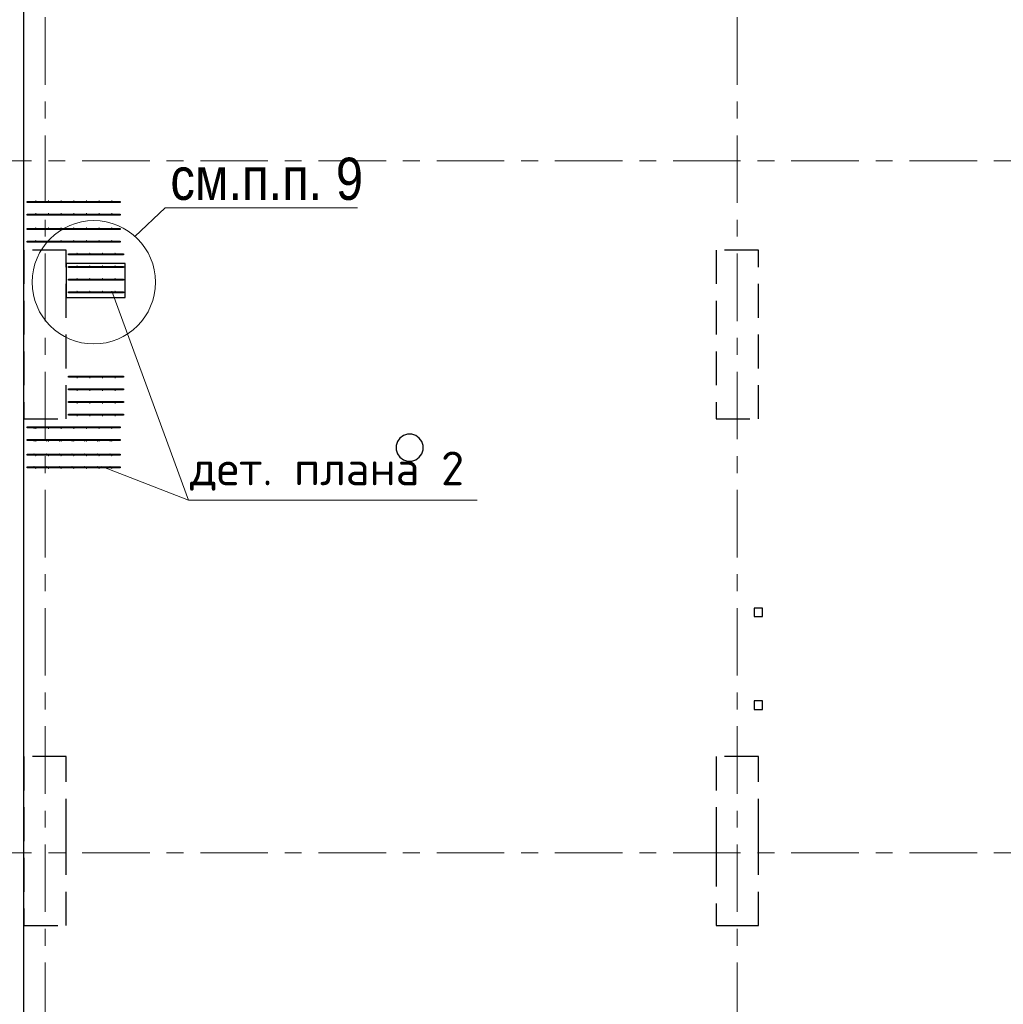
# Model space of a CAD drawing. Header units: metres. Extents: x -38 to 85, y -15 to 19.
# Tile 39 of 93: x 32.7 to 38.53, y 2.4 to 8.23. Entities that reach past the tile are written whole.
import ezdxf

# ---------------------------------------------------------------- set-up
doc = ezdxf.new("R2010")
doc.units = ezdxf.units.M
for name, pattern in [('______11', [0.5, 0.4, -0.05, 0, -0.05]), ('______2', [0.27, 0.2, -0.07]), ('______5', [1.1, 0.8, -0.1, 0.1, -0.1])]:
    doc.linetypes.add(name, pattern=pattern)
for name, color, linetype, lineweight in [('XR$2$Осевая линия (1)', 7, '______5', 13), ('XR$3$Арматурный каркас 01', 4, 'Continuous', 35), ('XR$3$ВК__отв в полу 1-2 эт', 220, 'Continuous', 25), ('XR$3$Общий слой (1)', 7, 'Continuous', 13), ('XR$3$Перекрытие (1)', 7, 'Continuous', 35), ('XR$3$Текст_ общее_1', 7, 'Continuous', 13), ('XR$3$Фундамент (1)_1', 7, 'Continuous', 35), ('XR$5$Стена (1)', 7, 'Continuous', 35)]:
    doc.layers.add(name, color=color, linetype=linetype, lineweight=lineweight)
doc.styles.add('ARIAL', font='arial.ttf')
doc.styles.add('ISOCPEUR', font='txt')

msp = doc.modelspace()

# ---------------------------------------------------------------- hatches: boundary and pattern name
at = {"layer": 'XR$3$Арматурный каркас 01', "linetype": 'Continuous', "lineweight": 50, "transparency": 33554687}
for points in [[(32.798, 7.163), (32.7978, 7.1641), (32.7971, 7.1651), (32.7961, 7.1658), (32.795, 7.166), (32.7939, 7.1658), (32.7929, 7.1651), (32.7922, 7.1641), (32.792, 7.163), (32.7922, 7.1619), (32.7929, 7.1609), (32.7939, 7.1602), (32.795, 7.16), (32.7961, 7.1602), (32.7971, 7.1609), (32.7978, 7.1619)], [(32.873, 7.163), (32.8728, 7.1641), (32.8721, 7.1651), (32.8711, 7.1658), (32.87, 7.166), (32.8689, 7.1658), (32.8679, 7.1651), (32.8672, 7.1641), (32.867, 7.163), (32.8672, 7.1619), (32.8679, 7.1609), (32.8689, 7.1602), (32.87, 7.16), (32.8711, 7.1602), (32.8721, 7.1609), (32.8728, 7.1619)], [(32.948, 7.163), (32.9478, 7.1641), (32.9471, 7.1651), (32.9461, 7.1658), (32.945, 7.166), (32.9439, 7.1658), (32.9429, 7.1651), (32.9422, 7.1641), (32.942, 7.163), (32.9422, 7.1619), (32.9429, 7.1609), (32.9439, 7.1602), (32.945, 7.16), (32.9461, 7.1602), (32.9471, 7.1609), (32.9478, 7.1619)], [(33.023, 7.163), (33.0228, 7.1641), (33.0221, 7.1651), (33.0211, 7.1658), (33.02, 7.166), (33.0189, 7.1658), (33.0179, 7.1651), (33.0172, 7.1641), (33.017, 7.163), (33.0172, 7.1619), (33.0179, 7.1609), (33.0189, 7.1602), (33.02, 7.16), (33.0211, 7.1602), (33.0221, 7.1609), (33.0228, 7.1619)], [(33.098, 7.163), (33.0978, 7.1641), (33.0971, 7.1651), (33.0961, 7.1658), (33.095, 7.166), (33.0939, 7.1658), (33.0929, 7.1651), (33.0922, 7.1641), (33.092, 7.163), (33.0922, 7.1619), (33.0929, 7.1609), (33.0939, 7.1602), (33.095, 7.16), (33.0961, 7.1602), (33.0971, 7.1609), (33.0978, 7.1619)], [(33.173, 7.163), (33.1728, 7.1641), (33.1721, 7.1651), (33.1711, 7.1658), (33.17, 7.166), (33.1689, 7.1658), (33.1679, 7.1651), (33.1672, 7.1641), (33.167, 7.163), (33.1672, 7.1619), (33.1679, 7.1609), (33.1689, 7.1602), (33.17, 7.16), (33.1711, 7.1602), (33.1721, 7.1609), (33.1728, 7.1619)], [(33.248, 7.163), (33.2478, 7.1641), (33.2471, 7.1651), (33.2461, 7.1658), (33.245, 7.166), (33.2439, 7.1658), (33.2429, 7.1651), (33.2422, 7.1641), (33.242, 7.163), (33.2422, 7.1619), (33.2429, 7.1609), (33.2439, 7.1602), (33.245, 7.16), (33.2461, 7.1602), (33.2471, 7.1609), (33.2478, 7.1619)], [(32.798, 7.088), (32.7978, 7.0891), (32.7971, 7.0901), (32.7961, 7.0908), (32.795, 7.091), (32.7939, 7.0908), (32.7929, 7.0901), (32.7922, 7.0891), (32.792, 7.088), (32.7922, 7.0869), (32.7929, 7.0859), (32.7939, 7.0852), (32.795, 7.085), (32.7961, 7.0852), (32.7971, 7.0859), (32.7978, 7.0869)], [(32.873, 7.088), (32.8728, 7.0891), (32.8721, 7.0901), (32.8711, 7.0908), (32.87, 7.091), (32.8689, 7.0908), (32.8679, 7.0901), (32.8672, 7.0891), (32.867, 7.088), (32.8672, 7.0869), (32.8679, 7.0859), (32.8689, 7.0852), (32.87, 7.085), (32.8711, 7.0852), (32.8721, 7.0859), (32.8728, 7.0869)], [(32.948, 7.088), (32.9478, 7.0891), (32.9471, 7.0901), (32.9461, 7.0908), (32.945, 7.091), (32.9439, 7.0908), (32.9429, 7.0901), (32.9422, 7.0891), (32.942, 7.088), (32.9422, 7.0869), (32.9429, 7.0859), (32.9439, 7.0852), (32.945, 7.085), (32.9461, 7.0852), (32.9471, 7.0859), (32.9478, 7.0869)], [(33.023, 7.088), (33.0228, 7.0891), (33.0221, 7.0901), (33.0211, 7.0908), (33.02, 7.091), (33.0189, 7.0908), (33.0179, 7.0901), (33.0172, 7.0891), (33.017, 7.088), (33.0172, 7.0869), (33.0179, 7.0859), (33.0189, 7.0852), (33.02, 7.085), (33.0211, 7.0852), (33.0221, 7.0859), (33.0228, 7.0869)], [(33.098, 7.088), (33.0978, 7.0891), (33.0971, 7.0901), (33.0961, 7.0908), (33.095, 7.091), (33.0939, 7.0908), (33.0929, 7.0901), (33.0922, 7.0891), (33.092, 7.088), (33.0922, 7.0869), (33.0929, 7.0859), (33.0939, 7.0852), (33.095, 7.085), (33.0961, 7.0852), (33.0971, 7.0859), (33.0978, 7.0869)], [(33.173, 7.088), (33.1728, 7.0891), (33.1721, 7.0901), (33.1711, 7.0908), (33.17, 7.091), (33.1689, 7.0908), (33.1679, 7.0901), (33.1672, 7.0891), (33.167, 7.088), (33.1672, 7.0869), (33.1679, 7.0859), (33.1689, 7.0852), (33.17, 7.085), (33.1711, 7.0852), (33.1721, 7.0859), (33.1728, 7.0869)], [(33.248, 7.088), (33.2478, 7.0891), (33.2471, 7.0901), (33.2461, 7.0908), (33.245, 7.091), (33.2439, 7.0908), (33.2429, 7.0901), (33.2422, 7.0891), (33.242, 7.088), (33.2422, 7.0869), (33.2429, 7.0859), (33.2439, 7.0852), (33.245, 7.085), (33.2461, 7.0852), (33.2471, 7.0859), (33.2478, 7.0869)], [(32.798, 7.002), (32.7978, 7.0031), (32.7971, 7.0041), (32.7961, 7.0048), (32.795, 7.005), (32.7939, 7.0048), (32.7929, 7.0041), (32.7922, 7.0031), (32.792, 7.002), (32.7922, 7.0009), (32.7929, 6.9999), (32.7939, 6.9992), (32.795, 6.999), (32.7961, 6.9992), (32.7971, 6.9999), (32.7978, 7.0009)], [(32.873, 7.002), (32.8728, 7.0031), (32.8721, 7.0041), (32.8711, 7.0048), (32.87, 7.005), (32.8689, 7.0048), (32.8679, 7.0041), (32.8672, 7.0031), (32.867, 7.002), (32.8672, 7.0009), (32.8679, 6.9999), (32.8689, 6.9992), (32.87, 6.999), (32.8711, 6.9992), (32.8721, 6.9999), (32.8728, 7.0009)], [(32.948, 7.002), (32.9478, 7.0031), (32.9471, 7.0041), (32.9461, 7.0048), (32.945, 7.005), (32.9439, 7.0048), (32.9429, 7.0041), (32.9422, 7.0031), (32.942, 7.002), (32.9422, 7.0009), (32.9429, 6.9999), (32.9439, 6.9992), (32.945, 6.999), (32.9461, 6.9992), (32.9471, 6.9999), (32.9478, 7.0009)], [(33.023, 7.002), (33.0228, 7.0031), (33.0221, 7.0041), (33.0211, 7.0048), (33.02, 7.005), (33.0189, 7.0048), (33.0179, 7.0041), (33.0172, 7.0031), (33.017, 7.002), (33.0172, 7.0009), (33.0179, 6.9999), (33.0189, 6.9992), (33.02, 6.999), (33.0211, 6.9992), (33.0221, 6.9999), (33.0228, 7.0009)], [(33.098, 7.002), (33.0978, 7.0031), (33.0971, 7.0041), (33.0961, 7.0048), (33.095, 7.005), (33.0939, 7.0048), (33.0929, 7.0041), (33.0922, 7.0031), (33.092, 7.002), (33.0922, 7.0009), (33.0929, 6.9999), (33.0939, 6.9992), (33.095, 6.999), (33.0961, 6.9992), (33.0971, 6.9999), (33.0978, 7.0009)], [(33.173, 7.002), (33.1728, 7.0031), (33.1721, 7.0041), (33.1711, 7.0048), (33.17, 7.005), (33.1689, 7.0048), (33.1679, 7.0041), (33.1672, 7.0031), (33.167, 7.002), (33.1672, 7.0009), (33.1679, 6.9999), (33.1689, 6.9992), (33.17, 6.999), (33.1711, 6.9992), (33.1721, 6.9999), (33.1728, 7.0009)], [(33.248, 7.002), (33.2478, 7.0031), (33.2471, 7.0041), (33.2461, 7.0048), (33.245, 7.005), (33.2439, 7.0048), (33.2429, 7.0041), (33.2422, 7.0031), (33.242, 7.002), (33.2422, 7.0009), (33.2429, 6.9999), (33.2439, 6.9992), (33.245, 6.999), (33.2461, 6.9992), (33.2471, 6.9999), (33.2478, 7.0009)], [(32.798, 6.927), (32.7978, 6.9281), (32.7971, 6.9291), (32.7961, 6.9298), (32.795, 6.93), (32.7939, 6.9298), (32.7929, 6.9291), (32.7922, 6.9281), (32.792, 6.927), (32.7922, 6.9259), (32.7929, 6.9249), (32.7939, 6.9242), (32.795, 6.924), (32.7961, 6.9242), (32.7971, 6.9249), (32.7978, 6.9259)], [(32.873, 6.927), (32.8728, 6.9281), (32.8721, 6.9291), (32.8711, 6.9298), (32.87, 6.93), (32.8689, 6.9298), (32.8679, 6.9291), (32.8672, 6.9281), (32.867, 6.927), (32.8672, 6.9259), (32.8679, 6.9249), (32.8689, 6.9242), (32.87, 6.924), (32.8711, 6.9242), (32.8721, 6.9249), (32.8728, 6.9259)], [(32.948, 6.927), (32.9478, 6.9281), (32.9471, 6.9291), (32.9461, 6.9298), (32.945, 6.93), (32.9439, 6.9298), (32.9429, 6.9291), (32.9422, 6.9281), (32.942, 6.927), (32.9422, 6.9259), (32.9429, 6.9249), (32.9439, 6.9242), (32.945, 6.924), (32.9461, 6.9242), (32.9471, 6.9249), (32.9478, 6.9259)], [(33.023, 6.927), (33.0228, 6.9281), (33.0221, 6.9291), (33.0211, 6.9298), (33.02, 6.93), (33.0189, 6.9298), (33.0179, 6.9291), (33.0172, 6.9281), (33.017, 6.927), (33.0172, 6.9259), (33.0179, 6.9249), (33.0189, 6.9242), (33.02, 6.924), (33.0211, 6.9242), (33.0221, 6.9249), (33.0228, 6.9259)], [(33.098, 6.927), (33.0978, 6.9281), (33.0971, 6.9291), (33.0961, 6.9298), (33.095, 6.93), (33.0939, 6.9298), (33.0929, 6.9291), (33.0922, 6.9281), (33.092, 6.927), (33.0922, 6.9259), (33.0929, 6.9249), (33.0939, 6.9242), (33.095, 6.924), (33.0961, 6.9242), (33.0971, 6.9249), (33.0978, 6.9259)], [(33.173, 6.927), (33.1728, 6.9281), (33.1721, 6.9291), (33.1711, 6.9298), (33.17, 6.93), (33.1689, 6.9298), (33.1679, 6.9291), (33.1672, 6.9281), (33.167, 6.927), (33.1672, 6.9259), (33.1679, 6.9249), (33.1689, 6.9242), (33.17, 6.924), (33.1711, 6.9242), (33.1721, 6.9249), (33.1728, 6.9259)], [(33.248, 6.927), (33.2478, 6.9281), (33.2471, 6.9291), (33.2461, 6.9298), (33.245, 6.93), (33.2439, 6.9298), (33.2429, 6.9291), (33.2422, 6.9281), (33.242, 6.927), (33.2422, 6.9259), (33.2429, 6.9249), (33.2439, 6.9242), (33.245, 6.924), (33.2461, 6.9242), (33.2471, 6.9249), (33.2478, 6.9259)], [(33.043, 6.852), (33.0428, 6.8531), (33.0421, 6.8541), (33.0411, 6.8548), (33.04, 6.855), (33.0389, 6.8548), (33.0379, 6.8541), (33.0372, 6.8531), (33.037, 6.852), (33.0372, 6.8509), (33.0379, 6.8499), (33.0389, 6.8492), (33.04, 6.849), (33.0411, 6.8492), (33.0421, 6.8499), (33.0428, 6.8509)], [(33.118, 6.852), (33.1178, 6.8531), (33.1171, 6.8541), (33.1161, 6.8548), (33.115, 6.855), (33.1139, 6.8548), (33.1129, 6.8541), (33.1122, 6.8531), (33.112, 6.852), (33.1122, 6.8509), (33.1129, 6.8499), (33.1139, 6.8492), (33.115, 6.849), (33.1161, 6.8492), (33.1171, 6.8499), (33.1178, 6.8509)], [(33.193, 6.852), (33.1928, 6.8531), (33.1921, 6.8541), (33.1911, 6.8548), (33.19, 6.855), (33.1889, 6.8548), (33.1879, 6.8541), (33.1872, 6.8531), (33.187, 6.852), (33.1872, 6.8509), (33.1879, 6.8499), (33.1889, 6.8492), (33.19, 6.849), (33.1911, 6.8492), (33.1921, 6.8499), (33.1928, 6.8509)], [(33.268, 6.852), (33.2678, 6.8531), (33.2671, 6.8541), (33.2661, 6.8548), (33.265, 6.855), (33.2639, 6.8548), (33.2629, 6.8541), (33.2622, 6.8531), (33.262, 6.852), (33.2622, 6.8509), (33.2629, 6.8499), (33.2639, 6.8492), (33.265, 6.849), (33.2661, 6.8492), (33.2671, 6.8499), (33.2678, 6.8509)], [(33.043, 6.777), (33.0428, 6.7781), (33.0421, 6.7791), (33.0411, 6.7798), (33.04, 6.78), (33.0389, 6.7798), (33.0379, 6.7791), (33.0372, 6.7781), (33.037, 6.777), (33.0372, 6.7759), (33.0379, 6.7749), (33.0389, 6.7742), (33.04, 6.774), (33.0411, 6.7742), (33.0421, 6.7749), (33.0428, 6.7759)], [(33.118, 6.777), (33.1178, 6.7781), (33.1171, 6.7791), (33.1161, 6.7798), (33.115, 6.78), (33.1139, 6.7798), (33.1129, 6.7791), (33.1122, 6.7781), (33.112, 6.777), (33.1122, 6.7759), (33.1129, 6.7749), (33.1139, 6.7742), (33.115, 6.774), (33.1161, 6.7742), (33.1171, 6.7749), (33.1178, 6.7759)], [(33.193, 6.777), (33.1928, 6.7781), (33.1921, 6.7791), (33.1911, 6.7798), (33.19, 6.78), (33.1889, 6.7798), (33.1879, 6.7791), (33.1872, 6.7781), (33.187, 6.777), (33.1872, 6.7759), (33.1879, 6.7749), (33.1889, 6.7742), (33.19, 6.774), (33.1911, 6.7742), (33.1921, 6.7749), (33.1928, 6.7759)], [(33.268, 6.777), (33.2678, 6.7781), (33.2671, 6.7791), (33.2661, 6.7798), (33.265, 6.78), (33.2639, 6.7798), (33.2629, 6.7791), (33.2622, 6.7781), (33.262, 6.777), (33.2622, 6.7759), (33.2629, 6.7749), (33.2639, 6.7742), (33.265, 6.774), (33.2661, 6.7742), (33.2671, 6.7749), (33.2678, 6.7759)], [(33.043, 6.702), (33.0428, 6.7031), (33.0421, 6.7041), (33.0411, 6.7048), (33.04, 6.705), (33.0389, 6.7048), (33.0379, 6.7041), (33.0372, 6.7031), (33.037, 6.702), (33.0372, 6.7009), (33.0379, 6.6999), (33.0389, 6.6992), (33.04, 6.699), (33.0411, 6.6992), (33.0421, 6.6999), (33.0428, 6.7009)], [(33.118, 6.702), (33.1178, 6.7031), (33.1171, 6.7041), (33.1161, 6.7048), (33.115, 6.705), (33.1139, 6.7048), (33.1129, 6.7041), (33.1122, 6.7031), (33.112, 6.702), (33.1122, 6.7009), (33.1129, 6.6999), (33.1139, 6.6992), (33.115, 6.699), (33.1161, 6.6992), (33.1171, 6.6999), (33.1178, 6.7009)], [(33.193, 6.702), (33.1928, 6.7031), (33.1921, 6.7041), (33.1911, 6.7048), (33.19, 6.705), (33.1889, 6.7048), (33.1879, 6.7041), (33.1872, 6.7031), (33.187, 6.702), (33.1872, 6.7009), (33.1879, 6.6999), (33.1889, 6.6992), (33.19, 6.699), (33.1911, 6.6992), (33.1921, 6.6999), (33.1928, 6.7009)], [(33.268, 6.702), (33.2678, 6.7031), (33.2671, 6.7041), (33.2661, 6.7048), (33.265, 6.705), (33.2639, 6.7048), (33.2629, 6.7041), (33.2622, 6.7031), (33.262, 6.702), (33.2622, 6.7009), (33.2629, 6.6999), (33.2639, 6.6992), (33.265, 6.699), (33.2661, 6.6992), (33.2671, 6.6999), (33.2678, 6.7009)], [(33.043, 6.627), (33.0428, 6.6281), (33.0421, 6.6291), (33.0411, 6.6298), (33.04, 6.63), (33.0389, 6.6298), (33.0379, 6.6291), (33.0372, 6.6281), (33.037, 6.627), (33.0372, 6.6259), (33.0379, 6.6249), (33.0389, 6.6242), (33.04, 6.624), (33.0411, 6.6242), (33.0421, 6.6249), (33.0428, 6.6259)], [(33.118, 6.627), (33.1178, 6.6281), (33.1171, 6.6291), (33.1161, 6.6298), (33.115, 6.63), (33.1139, 6.6298), (33.1129, 6.6291), (33.1122, 6.6281), (33.112, 6.627), (33.1122, 6.6259), (33.1129, 6.6249), (33.1139, 6.6242), (33.115, 6.624), (33.1161, 6.6242), (33.1171, 6.6249), (33.1178, 6.6259)], [(33.193, 6.627), (33.1928, 6.6281), (33.1921, 6.6291), (33.1911, 6.6298), (33.19, 6.63), (33.1889, 6.6298), (33.1879, 6.6291), (33.1872, 6.6281), (33.187, 6.627), (33.1872, 6.6259), (33.1879, 6.6249), (33.1889, 6.6242), (33.19, 6.624), (33.1911, 6.6242), (33.1921, 6.6249), (33.1928, 6.6259)], [(33.268, 6.627), (33.2678, 6.6281), (33.2671, 6.6291), (33.2661, 6.6298), (33.265, 6.63), (33.2639, 6.6298), (33.2629, 6.6291), (33.2622, 6.6281), (33.262, 6.627), (33.2622, 6.6259), (33.2629, 6.6249), (33.2639, 6.6242), (33.265, 6.624), (33.2661, 6.6242), (33.2671, 6.6249), (33.2678, 6.6259)], [(33.043, 6.113), (33.0428, 6.1141), (33.0421, 6.1151), (33.0411, 6.1158), (33.04, 6.116), (33.0389, 6.1158), (33.0379, 6.1151), (33.0372, 6.1141), (33.037, 6.113), (33.0372, 6.1119), (33.0379, 6.1109), (33.0389, 6.1102), (33.04, 6.11), (33.0411, 6.1102), (33.0421, 6.1109), (33.0428, 6.1119)], [(33.118, 6.113), (33.1178, 6.1141), (33.1171, 6.1151), (33.1161, 6.1158), (33.115, 6.116), (33.1139, 6.1158), (33.1129, 6.1151), (33.1122, 6.1141), (33.112, 6.113), (33.1122, 6.1119), (33.1129, 6.1109), (33.1139, 6.1102), (33.115, 6.11), (33.1161, 6.1102), (33.1171, 6.1109), (33.1178, 6.1119)], [(33.193, 6.113), (33.1928, 6.1141), (33.1921, 6.1151), (33.1911, 6.1158), (33.19, 6.116), (33.1889, 6.1158), (33.1879, 6.1151), (33.1872, 6.1141), (33.187, 6.113), (33.1872, 6.1119), (33.1879, 6.1109), (33.1889, 6.1102), (33.19, 6.11), (33.1911, 6.1102), (33.1921, 6.1109), (33.1928, 6.1119)], [(33.268, 6.113), (33.2678, 6.1141), (33.2671, 6.1151), (33.2661, 6.1158), (33.265, 6.116), (33.2639, 6.1158), (33.2629, 6.1151), (33.2622, 6.1141), (33.262, 6.113), (33.2622, 6.1119), (33.2629, 6.1109), (33.2639, 6.1102), (33.265, 6.11), (33.2661, 6.1102), (33.2671, 6.1109), (33.2678, 6.1119)], [(33.043, 6.038), (33.0428, 6.0391), (33.0421, 6.0401), (33.0411, 6.0408), (33.04, 6.041), (33.0389, 6.0408), (33.0379, 6.0401), (33.0372, 6.0391), (33.037, 6.038), (33.0372, 6.0369), (33.0379, 6.0359), (33.0389, 6.0352), (33.04, 6.035), (33.0411, 6.0352), (33.0421, 6.0359), (33.0428, 6.0369)], [(33.118, 6.038), (33.1178, 6.0391), (33.1171, 6.0401), (33.1161, 6.0408), (33.115, 6.041), (33.1139, 6.0408), (33.1129, 6.0401), (33.1122, 6.0391), (33.112, 6.038), (33.1122, 6.0369), (33.1129, 6.0359), (33.1139, 6.0352), (33.115, 6.035), (33.1161, 6.0352), (33.1171, 6.0359), (33.1178, 6.0369)], [(33.193, 6.038), (33.1928, 6.0391), (33.1921, 6.0401), (33.1911, 6.0408), (33.19, 6.041), (33.1889, 6.0408), (33.1879, 6.0401), (33.1872, 6.0391), (33.187, 6.038), (33.1872, 6.0369), (33.1879, 6.0359), (33.1889, 6.0352), (33.19, 6.035), (33.1911, 6.0352), (33.1921, 6.0359), (33.1928, 6.0369)], [(33.268, 6.038), (33.2678, 6.0391), (33.2671, 6.0401), (33.2661, 6.0408), (33.265, 6.041), (33.2639, 6.0408), (33.2629, 6.0401), (33.2622, 6.0391), (33.262, 6.038), (33.2622, 6.0369), (33.2629, 6.0359), (33.2639, 6.0352), (33.265, 6.035), (33.2661, 6.0352), (33.2671, 6.0359), (33.2678, 6.0369)], [(33.043, 5.963), (33.0428, 5.9641), (33.0421, 5.9651), (33.0411, 5.9658), (33.04, 5.966), (33.0389, 5.9658), (33.0379, 5.9651), (33.0372, 5.9641), (33.037, 5.963), (33.0372, 5.9619), (33.0379, 5.9609), (33.0389, 5.9602), (33.04, 5.96), (33.0411, 5.9602), (33.0421, 5.9609), (33.0428, 5.9619)], [(33.118, 5.963), (33.1178, 5.9641), (33.1171, 5.9651), (33.1161, 5.9658), (33.115, 5.966), (33.1139, 5.9658), (33.1129, 5.9651), (33.1122, 5.9641), (33.112, 5.963), (33.1122, 5.9619), (33.1129, 5.9609), (33.1139, 5.9602), (33.115, 5.96), (33.1161, 5.9602), (33.1171, 5.9609), (33.1178, 5.9619)], [(33.193, 5.963), (33.1928, 5.9641), (33.1921, 5.9651), (33.1911, 5.9658), (33.19, 5.966), (33.1889, 5.9658), (33.1879, 5.9651), (33.1872, 5.9641), (33.187, 5.963), (33.1872, 5.9619), (33.1879, 5.9609), (33.1889, 5.9602), (33.19, 5.96), (33.1911, 5.9602), (33.1921, 5.9609), (33.1928, 5.9619)], [(33.268, 5.963), (33.2678, 5.9641), (33.2671, 5.9651), (33.2661, 5.9658), (33.265, 5.966), (33.2639, 5.9658), (33.2629, 5.9651), (33.2622, 5.9641), (33.262, 5.963), (33.2622, 5.9619), (33.2629, 5.9609), (33.2639, 5.9602), (33.265, 5.96), (33.2661, 5.9602), (33.2671, 5.9609), (33.2678, 5.9619)], [(33.043, 5.888), (33.0428, 5.8891), (33.0421, 5.8901), (33.0411, 5.8908), (33.04, 5.891), (33.0389, 5.8908), (33.0379, 5.8901), (33.0372, 5.8891), (33.037, 5.888), (33.0372, 5.8869), (33.0379, 5.8859), (33.0389, 5.8852), (33.04, 5.885), (33.0411, 5.8852), (33.0421, 5.8859), (33.0428, 5.8869)], [(33.118, 5.888), (33.1178, 5.8891), (33.1171, 5.8901), (33.1161, 5.8908), (33.115, 5.891), (33.1139, 5.8908), (33.1129, 5.8901), (33.1122, 5.8891), (33.112, 5.888), (33.1122, 5.8869), (33.1129, 5.8859), (33.1139, 5.8852), (33.115, 5.885), (33.1161, 5.8852), (33.1171, 5.8859), (33.1178, 5.8869)], [(33.193, 5.888), (33.1928, 5.8891), (33.1921, 5.8901), (33.1911, 5.8908), (33.19, 5.891), (33.1889, 5.8908), (33.1879, 5.8901), (33.1872, 5.8891), (33.187, 5.888), (33.1872, 5.8869), (33.1879, 5.8859), (33.1889, 5.8852), (33.19, 5.885), (33.1911, 5.8852), (33.1921, 5.8859), (33.1928, 5.8869)], [(33.268, 5.888), (33.2678, 5.8891), (33.2671, 5.8901), (33.2661, 5.8908), (33.265, 5.891), (33.2639, 5.8908), (33.2629, 5.8901), (33.2622, 5.8891), (33.262, 5.888), (33.2622, 5.8869), (33.2629, 5.8859), (33.2639, 5.8852), (33.265, 5.885), (33.2661, 5.8852), (33.2671, 5.8859), (33.2678, 5.8869)], [(32.788, 5.813), (32.7878, 5.8141), (32.7871, 5.8151), (32.7861, 5.8158), (32.785, 5.816), (32.7839, 5.8158), (32.7829, 5.8151), (32.7822, 5.8141), (32.782, 5.813), (32.7822, 5.8119), (32.7829, 5.8109), (32.7839, 5.8102), (32.785, 5.81), (32.7861, 5.8102), (32.7871, 5.8109), (32.7878, 5.8119)], [(32.798, 5.813), (32.7978, 5.8141), (32.7971, 5.8151), (32.7961, 5.8158), (32.795, 5.816), (32.7939, 5.8158), (32.7929, 5.8151), (32.7922, 5.8141), (32.792, 5.813), (32.7922, 5.8119), (32.7929, 5.8109), (32.7939, 5.8102), (32.795, 5.81), (32.7961, 5.8102), (32.7971, 5.8109), (32.7978, 5.8119)], [(32.873, 5.813), (32.8728, 5.8141), (32.8721, 5.8151), (32.8711, 5.8158), (32.87, 5.816), (32.8689, 5.8158), (32.8679, 5.8151), (32.8672, 5.8141), (32.867, 5.813), (32.8672, 5.8119), (32.8679, 5.8109), (32.8689, 5.8102), (32.87, 5.81), (32.8711, 5.8102), (32.8721, 5.8109), (32.8728, 5.8119)], [(32.948, 5.813), (32.9478, 5.8141), (32.9471, 5.8151), (32.9461, 5.8158), (32.945, 5.816), (32.9439, 5.8158), (32.9429, 5.8151), (32.9422, 5.8141), (32.942, 5.813), (32.9422, 5.8119), (32.9429, 5.8109), (32.9439, 5.8102), (32.945, 5.81), (32.9461, 5.8102), (32.9471, 5.8109), (32.9478, 5.8119)], [(33.023, 5.813), (33.0228, 5.8141), (33.0221, 5.8151), (33.0211, 5.8158), (33.02, 5.816), (33.0189, 5.8158), (33.0179, 5.8151), (33.0172, 5.8141), (33.017, 5.813), (33.0172, 5.8119), (33.0179, 5.8109), (33.0189, 5.8102), (33.02, 5.81), (33.0211, 5.8102), (33.0221, 5.8109), (33.0228, 5.8119)], [(33.098, 5.813), (33.0978, 5.8141), (33.0971, 5.8151), (33.0961, 5.8158), (33.095, 5.816), (33.0939, 5.8158), (33.0929, 5.8151), (33.0922, 5.8141), (33.092, 5.813), (33.0922, 5.8119), (33.0929, 5.8109), (33.0939, 5.8102), (33.095, 5.81), (33.0961, 5.8102), (33.0971, 5.8109), (33.0978, 5.8119)], [(33.173, 5.813), (33.1728, 5.8141), (33.1721, 5.8151), (33.1711, 5.8158), (33.17, 5.816), (33.1689, 5.8158), (33.1679, 5.8151), (33.1672, 5.8141), (33.167, 5.813), (33.1672, 5.8119), (33.1679, 5.8109), (33.1689, 5.8102), (33.17, 5.81), (33.1711, 5.8102), (33.1721, 5.8109), (33.1728, 5.8119)], [(33.248, 5.813), (33.2478, 5.8141), (33.2471, 5.8151), (33.2461, 5.8158), (33.245, 5.816), (33.2439, 5.8158), (33.2429, 5.8151), (33.2422, 5.8141), (33.242, 5.813), (33.2422, 5.8119), (33.2429, 5.8109), (33.2439, 5.8102), (33.245, 5.81), (33.2461, 5.8102), (33.2471, 5.8109), (33.2478, 5.8119)], [(32.788, 5.738), (32.7878, 5.7391), (32.7871, 5.7401), (32.7861, 5.7408), (32.785, 5.741), (32.7839, 5.7408), (32.7829, 5.7401), (32.7822, 5.7391), (32.782, 5.738), (32.7822, 5.7369), (32.7829, 5.7359), (32.7839, 5.7352), (32.785, 5.735), (32.7861, 5.7352), (32.7871, 5.7359), (32.7878, 5.7369)], [(32.798, 5.738), (32.7978, 5.7391), (32.7971, 5.7401), (32.7961, 5.7408), (32.795, 5.741), (32.7939, 5.7408), (32.7929, 5.7401), (32.7922, 5.7391), (32.792, 5.738), (32.7922, 5.7369), (32.7929, 5.7359), (32.7939, 5.7352), (32.795, 5.735), (32.7961, 5.7352), (32.7971, 5.7359), (32.7978, 5.7369)], [(32.863, 5.738), (32.8628, 5.7391), (32.8621, 5.7401), (32.8611, 5.7408), (32.86, 5.741), (32.8589, 5.7408), (32.8579, 5.7401), (32.8572, 5.7391), (32.857, 5.738), (32.8572, 5.7369), (32.8579, 5.7359), (32.8589, 5.7352), (32.86, 5.735), (32.8611, 5.7352), (32.8621, 5.7359), (32.8628, 5.7369)], [(32.873, 5.738), (32.8728, 5.7391), (32.8721, 5.7401), (32.8711, 5.7408), (32.87, 5.741), (32.8689, 5.7408), (32.8679, 5.7401), (32.8672, 5.7391), (32.867, 5.738), (32.8672, 5.7369), (32.8679, 5.7359), (32.8689, 5.7352), (32.87, 5.735), (32.8711, 5.7352), (32.8721, 5.7359), (32.8728, 5.7369)], [(32.938, 5.738), (32.9378, 5.7391), (32.9371, 5.7401), (32.9361, 5.7408), (32.935, 5.741), (32.9339, 5.7408), (32.9329, 5.7401), (32.9322, 5.7391), (32.932, 5.738), (32.9322, 5.7369), (32.9329, 5.7359), (32.9339, 5.7352), (32.935, 5.735), (32.9361, 5.7352), (32.9371, 5.7359), (32.9378, 5.7369)], [(32.948, 5.738), (32.9478, 5.7391), (32.9471, 5.7401), (32.9461, 5.7408), (32.945, 5.741), (32.9439, 5.7408), (32.9429, 5.7401), (32.9422, 5.7391), (32.942, 5.738), (32.9422, 5.7369), (32.9429, 5.7359), (32.9439, 5.7352), (32.945, 5.735), (32.9461, 5.7352), (32.9471, 5.7359), (32.9478, 5.7369)], [(33.013, 5.738), (33.0128, 5.7391), (33.0121, 5.7401), (33.0111, 5.7408), (33.01, 5.741), (33.0089, 5.7408), (33.0079, 5.7401), (33.0072, 5.7391), (33.007, 5.738), (33.0072, 5.7369), (33.0079, 5.7359), (33.0089, 5.7352), (33.01, 5.735), (33.0111, 5.7352), (33.0121, 5.7359), (33.0128, 5.7369)], [(33.023, 5.738), (33.0228, 5.7391), (33.0221, 5.7401), (33.0211, 5.7408), (33.02, 5.741), (33.0189, 5.7408), (33.0179, 5.7401), (33.0172, 5.7391), (33.017, 5.738), (33.0172, 5.7369), (33.0179, 5.7359), (33.0189, 5.7352), (33.02, 5.735), (33.0211, 5.7352), (33.0221, 5.7359), (33.0228, 5.7369)], [(33.088, 5.738), (33.0878, 5.7391), (33.0871, 5.7401), (33.0861, 5.7408), (33.085, 5.741), (33.0839, 5.7408), (33.0829, 5.7401), (33.0822, 5.7391), (33.082, 5.738), (33.0822, 5.7369), (33.0829, 5.7359), (33.0839, 5.7352), (33.085, 5.735), (33.0861, 5.7352), (33.0871, 5.7359), (33.0878, 5.7369)], [(33.098, 5.738), (33.0978, 5.7391), (33.0971, 5.7401), (33.0961, 5.7408), (33.095, 5.741), (33.0939, 5.7408), (33.0929, 5.7401), (33.0922, 5.7391), (33.092, 5.738), (33.0922, 5.7369), (33.0929, 5.7359), (33.0939, 5.7352), (33.095, 5.735), (33.0961, 5.7352), (33.0971, 5.7359), (33.0978, 5.7369)], [(33.163, 5.738), (33.1628, 5.7391), (33.1621, 5.7401), (33.1611, 5.7408), (33.16, 5.741), (33.1589, 5.7408), (33.1579, 5.7401), (33.1572, 5.7391), (33.157, 5.738), (33.1572, 5.7369), (33.1579, 5.7359), (33.1589, 5.7352), (33.16, 5.735), (33.1611, 5.7352), (33.1621, 5.7359), (33.1628, 5.7369)], [(33.173, 5.738), (33.1728, 5.7391), (33.1721, 5.7401), (33.1711, 5.7408), (33.17, 5.741), (33.1689, 5.7408), (33.1679, 5.7401), (33.1672, 5.7391), (33.167, 5.738), (33.1672, 5.7369), (33.1679, 5.7359), (33.1689, 5.7352), (33.17, 5.735), (33.1711, 5.7352), (33.1721, 5.7359), (33.1728, 5.7369)], [(33.238, 5.738), (33.2378, 5.7391), (33.2371, 5.7401), (33.2361, 5.7408), (33.235, 5.741), (33.2339, 5.7408), (33.2329, 5.7401), (33.2322, 5.7391), (33.232, 5.738), (33.2322, 5.7369), (33.2329, 5.7359), (33.2339, 5.7352), (33.235, 5.735), (33.2361, 5.7352), (33.2371, 5.7359), (33.2378, 5.7369)], [(33.248, 5.738), (33.2478, 5.7391), (33.2471, 5.7401), (33.2461, 5.7408), (33.245, 5.741), (33.2439, 5.7408), (33.2429, 5.7401), (33.2422, 5.7391), (33.242, 5.738), (33.2422, 5.7369), (33.2429, 5.7359), (33.2439, 5.7352), (33.245, 5.735), (33.2461, 5.7352), (33.2471, 5.7359), (33.2478, 5.7369)], [(32.788, 5.663), (32.7878, 5.6641), (32.7871, 5.6651), (32.7861, 5.6658), (32.785, 5.666), (32.7839, 5.6658), (32.7829, 5.6651), (32.7822, 5.6641), (32.782, 5.663), (32.7822, 5.6619), (32.7829, 5.6609), (32.7839, 5.6602), (32.785, 5.66), (32.7861, 5.6602), (32.7871, 5.6609), (32.7878, 5.6619)], [(32.863, 5.663), (32.8628, 5.6641), (32.8621, 5.6651), (32.8611, 5.6658), (32.86, 5.666), (32.8589, 5.6658), (32.8579, 5.6651), (32.8572, 5.6641), (32.857, 5.663), (32.8572, 5.6619), (32.8579, 5.6609), (32.8589, 5.6602), (32.86, 5.66), (32.8611, 5.6602), (32.8621, 5.6609), (32.8628, 5.6619)], [(32.938, 5.663), (32.9378, 5.6641), (32.9371, 5.6651), (32.9361, 5.6658), (32.935, 5.666), (32.9339, 5.6658), (32.9329, 5.6651), (32.9322, 5.6641), (32.932, 5.663), (32.9322, 5.6619), (32.9329, 5.6609), (32.9339, 5.6602), (32.935, 5.66), (32.9361, 5.6602), (32.9371, 5.6609), (32.9378, 5.6619)], [(33.013, 5.663), (33.0128, 5.6641), (33.0121, 5.6651), (33.0111, 5.6658), (33.01, 5.666), (33.0089, 5.6658), (33.0079, 5.6651), (33.0072, 5.6641), (33.007, 5.663), (33.0072, 5.6619), (33.0079, 5.6609), (33.0089, 5.6602), (33.01, 5.66), (33.0111, 5.6602), (33.0121, 5.6609), (33.0128, 5.6619)], [(33.088, 5.663), (33.0878, 5.6641), (33.0871, 5.6651), (33.0861, 5.6658), (33.085, 5.666), (33.0839, 5.6658), (33.0829, 5.6651), (33.0822, 5.6641), (33.082, 5.663), (33.0822, 5.6619), (33.0829, 5.6609), (33.0839, 5.6602), (33.085, 5.66), (33.0861, 5.6602), (33.0871, 5.6609), (33.0878, 5.6619)], [(33.163, 5.663), (33.1628, 5.6641), (33.1621, 5.6651), (33.1611, 5.6658), (33.16, 5.666), (33.1589, 5.6658), (33.1579, 5.6651), (33.1572, 5.6641), (33.157, 5.663), (33.1572, 5.6619), (33.1579, 5.6609), (33.1589, 5.6602), (33.16, 5.66), (33.1611, 5.6602), (33.1621, 5.6609), (33.1628, 5.6619)], [(33.238, 5.663), (33.2378, 5.6641), (33.2371, 5.6651), (33.2361, 5.6658), (33.235, 5.666), (33.2339, 5.6658), (33.2329, 5.6651), (33.2322, 5.6641), (33.232, 5.663), (33.2322, 5.6619), (33.2329, 5.6609), (33.2339, 5.6602), (33.235, 5.66), (33.2361, 5.6602), (33.2371, 5.6609), (33.2378, 5.6619)], [(32.798, 5.652), (32.7978, 5.6531), (32.7971, 5.6541), (32.7961, 5.6548), (32.795, 5.655), (32.7939, 5.6548), (32.7929, 5.6541), (32.7922, 5.6531), (32.792, 5.652), (32.7922, 5.6509), (32.7929, 5.6499), (32.7939, 5.6492), (32.795, 5.649), (32.7961, 5.6492), (32.7971, 5.6499), (32.7978, 5.6509)], [(32.873, 5.652), (32.8728, 5.6531), (32.8721, 5.6541), (32.8711, 5.6548), (32.87, 5.655), (32.8689, 5.6548), (32.8679, 5.6541), (32.8672, 5.6531), (32.867, 5.652), (32.8672, 5.6509), (32.8679, 5.6499), (32.8689, 5.6492), (32.87, 5.649), (32.8711, 5.6492), (32.8721, 5.6499), (32.8728, 5.6509)], [(32.948, 5.652), (32.9478, 5.6531), (32.9471, 5.6541), (32.9461, 5.6548), (32.945, 5.655), (32.9439, 5.6548), (32.9429, 5.6541), (32.9422, 5.6531), (32.942, 5.652), (32.9422, 5.6509), (32.9429, 5.6499), (32.9439, 5.6492), (32.945, 5.649), (32.9461, 5.6492), (32.9471, 5.6499), (32.9478, 5.6509)], [(33.023, 5.652), (33.0228, 5.6531), (33.0221, 5.6541), (33.0211, 5.6548), (33.02, 5.655), (33.0189, 5.6548), (33.0179, 5.6541), (33.0172, 5.6531), (33.017, 5.652), (33.0172, 5.6509), (33.0179, 5.6499), (33.0189, 5.6492), (33.02, 5.649), (33.0211, 5.6492), (33.0221, 5.6499), (33.0228, 5.6509)], [(33.098, 5.652), (33.0978, 5.6531), (33.0971, 5.6541), (33.0961, 5.6548), (33.095, 5.655), (33.0939, 5.6548), (33.0929, 5.6541), (33.0922, 5.6531), (33.092, 5.652), (33.0922, 5.6509), (33.0929, 5.6499), (33.0939, 5.6492), (33.095, 5.649), (33.0961, 5.6492), (33.0971, 5.6499), (33.0978, 5.6509)], [(33.173, 5.652), (33.1728, 5.6531), (33.1721, 5.6541), (33.1711, 5.6548), (33.17, 5.655), (33.1689, 5.6548), (33.1679, 5.6541), (33.1672, 5.6531), (33.167, 5.652), (33.1672, 5.6509), (33.1679, 5.6499), (33.1689, 5.6492), (33.17, 5.649), (33.1711, 5.6492), (33.1721, 5.6499), (33.1728, 5.6509)], [(33.248, 5.652), (33.2478, 5.6531), (33.2471, 5.6541), (33.2461, 5.6548), (33.245, 5.655), (33.2439, 5.6548), (33.2429, 5.6541), (33.2422, 5.6531), (33.242, 5.652), (33.2422, 5.6509), (33.2429, 5.6499), (33.2439, 5.6492), (33.245, 5.649), (33.2461, 5.6492), (33.2471, 5.6499), (33.2478, 5.6509)], [(32.788, 5.588), (32.7878, 5.5891), (32.7871, 5.5901), (32.7861, 5.5908), (32.785, 5.591), (32.7839, 5.5908), (32.7829, 5.5901), (32.7822, 5.5891), (32.782, 5.588), (32.7822, 5.5869), (32.7829, 5.5859), (32.7839, 5.5852), (32.785, 5.585), (32.7861, 5.5852), (32.7871, 5.5859), (32.7878, 5.5869)], [(32.798, 5.577), (32.7978, 5.5781), (32.7971, 5.5791), (32.7961, 5.5798), (32.795, 5.58), (32.7939, 5.5798), (32.7929, 5.5791), (32.7922, 5.5781), (32.792, 5.577), (32.7922, 5.5759), (32.7929, 5.5749), (32.7939, 5.5742), (32.795, 5.574), (32.7961, 5.5742), (32.7971, 5.5749), (32.7978, 5.5759)], [(32.863, 5.588), (32.8628, 5.5891), (32.8621, 5.5901), (32.8611, 5.5908), (32.86, 5.591), (32.8589, 5.5908), (32.8579, 5.5901), (32.8572, 5.5891), (32.857, 5.588), (32.8572, 5.5869), (32.8579, 5.5859), (32.8589, 5.5852), (32.86, 5.585), (32.8611, 5.5852), (32.8621, 5.5859), (32.8628, 5.5869)], [(32.873, 5.577), (32.8728, 5.5781), (32.8721, 5.5791), (32.8711, 5.5798), (32.87, 5.58), (32.8689, 5.5798), (32.8679, 5.5791), (32.8672, 5.5781), (32.867, 5.577), (32.8672, 5.5759), (32.8679, 5.5749), (32.8689, 5.5742), (32.87, 5.574), (32.8711, 5.5742), (32.8721, 5.5749), (32.8728, 5.5759)], [(32.938, 5.588), (32.9378, 5.5891), (32.9371, 5.5901), (32.9361, 5.5908), (32.935, 5.591), (32.9339, 5.5908), (32.9329, 5.5901), (32.9322, 5.5891), (32.932, 5.588), (32.9322, 5.5869), (32.9329, 5.5859), (32.9339, 5.5852), (32.935, 5.585), (32.9361, 5.5852), (32.9371, 5.5859), (32.9378, 5.5869)], [(32.948, 5.577), (32.9478, 5.5781), (32.9471, 5.5791), (32.9461, 5.5798), (32.945, 5.58), (32.9439, 5.5798), (32.9429, 5.5791), (32.9422, 5.5781), (32.942, 5.577), (32.9422, 5.5759), (32.9429, 5.5749), (32.9439, 5.5742), (32.945, 5.574), (32.9461, 5.5742), (32.9471, 5.5749), (32.9478, 5.5759)], [(33.013, 5.588), (33.0128, 5.5891), (33.0121, 5.5901), (33.0111, 5.5908), (33.01, 5.591), (33.0089, 5.5908), (33.0079, 5.5901), (33.0072, 5.5891), (33.007, 5.588), (33.0072, 5.5869), (33.0079, 5.5859), (33.0089, 5.5852), (33.01, 5.585), (33.0111, 5.5852), (33.0121, 5.5859), (33.0128, 5.5869)], [(33.023, 5.577), (33.0228, 5.5781), (33.0221, 5.5791), (33.0211, 5.5798), (33.02, 5.58), (33.0189, 5.5798), (33.0179, 5.5791), (33.0172, 5.5781), (33.017, 5.577), (33.0172, 5.5759), (33.0179, 5.5749), (33.0189, 5.5742), (33.02, 5.574), (33.0211, 5.5742), (33.0221, 5.5749), (33.0228, 5.5759)], [(33.088, 5.588), (33.0878, 5.5891), (33.0871, 5.5901), (33.0861, 5.5908), (33.085, 5.591), (33.0839, 5.5908), (33.0829, 5.5901), (33.0822, 5.5891), (33.082, 5.588), (33.0822, 5.5869), (33.0829, 5.5859), (33.0839, 5.5852), (33.085, 5.585), (33.0861, 5.5852), (33.0871, 5.5859), (33.0878, 5.5869)], [(33.098, 5.577), (33.0978, 5.5781), (33.0971, 5.5791), (33.0961, 5.5798), (33.095, 5.58), (33.0939, 5.5798), (33.0929, 5.5791), (33.0922, 5.5781), (33.092, 5.577), (33.0922, 5.5759), (33.0929, 5.5749), (33.0939, 5.5742), (33.095, 5.574), (33.0961, 5.5742), (33.0971, 5.5749), (33.0978, 5.5759)], [(33.163, 5.588), (33.1628, 5.5891), (33.1621, 5.5901), (33.1611, 5.5908), (33.16, 5.591), (33.1589, 5.5908), (33.1579, 5.5901), (33.1572, 5.5891), (33.157, 5.588), (33.1572, 5.5869), (33.1579, 5.5859), (33.1589, 5.5852), (33.16, 5.585), (33.1611, 5.5852), (33.1621, 5.5859), (33.1628, 5.5869)], [(33.173, 5.577), (33.1728, 5.5781), (33.1721, 5.5791), (33.1711, 5.5798), (33.17, 5.58), (33.1689, 5.5798), (33.1679, 5.5791), (33.1672, 5.5781), (33.167, 5.577), (33.1672, 5.5759), (33.1679, 5.5749), (33.1689, 5.5742), (33.17, 5.574), (33.1711, 5.5742), (33.1721, 5.5749), (33.1728, 5.5759)], [(33.238, 5.588), (33.2378, 5.5891), (33.2371, 5.5901), (33.2361, 5.5908), (33.235, 5.591), (33.2339, 5.5908), (33.2329, 5.5901), (33.2322, 5.5891), (33.232, 5.588), (33.2322, 5.5869), (33.2329, 5.5859), (33.2339, 5.5852), (33.235, 5.585), (33.2361, 5.5852), (33.2371, 5.5859), (33.2378, 5.5869)], [(33.248, 5.577), (33.2478, 5.5781), (33.2471, 5.5791), (33.2461, 5.5798), (33.245, 5.58), (33.2439, 5.5798), (33.2429, 5.5791), (33.2422, 5.5781), (33.242, 5.577), (33.2422, 5.5759), (33.2429, 5.5749), (33.2439, 5.5742), (33.245, 5.574), (33.2461, 5.5742), (33.2471, 5.5749), (33.2478, 5.5759)]]:
    msp.add_hatch(color=2, dxfattribs=at).paths.add_polyline_path(points)

# ---------------------------------------------------------------- linework, layer by layer
at = {"color": 7, "linetype": 'Continuous', "lineweight": 13, "transparency": 33554687}
msp.add_line((33.245, 6.6274), (33.7003, 5.3882), dxfattribs=at)
msp.add_lwpolyline([(33.1855, 5.5876), (33.7003, 5.3882), (35.4103, 5.3882)], dxfattribs=at)
at = {"layer": 'XR$2$Осевая линия (1)', "color": 253, "linetype": '______11', "lineweight": 13, "true_color": 0xa0a0a0, "transparency": 33554687}
for p, q in [((32.85, -2.65), (32.85, 18.35)), ((36.95, -2.65), (36.95, 8.76)), ((-2.63, 7.4), (62.6, 7.4)), ((-2.63, 3.3), (62.6, 3.3))]:
    msp.add_line(p, q, dxfattribs=at)
at = {"layer": 'XR$3$Арматурный каркас 01', "color": 2, "linetype": 'Continuous', "lineweight": 25, "transparency": 33554687}
for points in [[(32.745, 7.159), (33.295, 7.159), (33.295, 7.153), (32.745, 7.153), (32.745, 7.159)], [(32.745, 7.159), (33.295, 7.159), (33.295, 7.153), (32.745, 7.153), (32.745, 7.159)], [(32.745, 7.084), (33.295, 7.084), (33.295, 7.078), (32.745, 7.078), (32.745, 7.084)], [(32.745, 7.084), (33.295, 7.084), (33.295, 7.078), (32.745, 7.078), (32.745, 7.084)], [(32.745, 6.998), (33.295, 6.998), (33.295, 6.992), (32.745, 6.992), (32.745, 6.998)], [(32.745, 6.998), (33.295, 6.998), (33.295, 6.992), (32.745, 6.992), (32.745, 6.998)], [(32.745, 6.923), (33.295, 6.923), (33.295, 6.917), (32.745, 6.917), (32.745, 6.923)], [(32.745, 6.923), (33.295, 6.923), (33.295, 6.917), (32.745, 6.917), (32.745, 6.923)], [(32.99, 6.848), (33.315, 6.848), (33.315, 6.842), (32.99, 6.842), (32.99, 6.848)], [(32.99, 6.848), (33.315, 6.848), (33.315, 6.842), (32.99, 6.842), (32.99, 6.848)], [(32.99, 6.773), (33.315, 6.773), (33.315, 6.767), (32.99, 6.767), (32.99, 6.773)], [(32.99, 6.773), (33.315, 6.773), (33.315, 6.767), (32.99, 6.767), (32.99, 6.773)], [(32.99, 6.698), (33.315, 6.698), (33.315, 6.692), (32.99, 6.692), (32.99, 6.698)], [(32.99, 6.698), (33.315, 6.698), (33.315, 6.692), (32.99, 6.692), (32.99, 6.698)], [(32.99, 6.623), (33.315, 6.623), (33.315, 6.617), (32.99, 6.617), (32.99, 6.623)], [(32.99, 6.623), (33.315, 6.623), (33.315, 6.617), (32.99, 6.617), (32.99, 6.623)], [(32.99, 6.123), (33.315, 6.123), (33.315, 6.117), (32.99, 6.117), (32.99, 6.123)], [(32.99, 6.123), (33.315, 6.123), (33.315, 6.117), (32.99, 6.117), (32.99, 6.123)], [(32.99, 6.048), (33.315, 6.048), (33.315, 6.042), (32.99, 6.042), (32.99, 6.048)], [(32.99, 6.048), (33.315, 6.048), (33.315, 6.042), (32.99, 6.042), (32.99, 6.048)], [(32.99, 5.973), (33.315, 5.973), (33.315, 5.967), (32.99, 5.967), (32.99, 5.973)], [(32.99, 5.973), (33.315, 5.973), (33.315, 5.967), (32.99, 5.967), (32.99, 5.973)], [(32.99, 5.898), (33.315, 5.898), (33.315, 5.892), (32.99, 5.892), (32.99, 5.898)], [(32.99, 5.898), (33.315, 5.898), (33.315, 5.892), (32.99, 5.892), (32.99, 5.898)], [(32.745, 5.823), (33.295, 5.823), (33.295, 5.817), (32.745, 5.817), (32.745, 5.823)], [(32.745, 5.823), (33.295, 5.823), (33.295, 5.817), (32.745, 5.817), (32.745, 5.823)], [(32.745, 5.748), (33.295, 5.748), (33.295, 5.742), (32.745, 5.742), (32.745, 5.748)], [(32.745, 5.748), (33.295, 5.748), (33.295, 5.742), (32.745, 5.742), (32.745, 5.748)], [(32.745, 5.662), (33.295, 5.662), (33.295, 5.656), (32.745, 5.656), (32.745, 5.662)], [(32.745, 5.662), (33.295, 5.662), (33.295, 5.656), (32.745, 5.656), (32.745, 5.662)], [(32.745, 5.587), (33.295, 5.587), (33.295, 5.581), (32.745, 5.581), (32.745, 5.587)], [(32.745, 5.587), (33.295, 5.587), (33.295, 5.581), (32.745, 5.581), (32.745, 5.587)]]:
    msp.add_lwpolyline(points, dxfattribs=at)
at = {"layer": 'XR$3$ВК__отв в полу 1-2 эт', "color": 7, "linetype": 'Continuous', "lineweight": 13, "transparency": 33554687}
msp.add_circle((33.1391, 6.6796), 0.3652, dxfattribs=at)
at = {"layer": 'XR$3$Общий слой (1)', "color": 7, "linetype": 'Continuous', "lineweight": 13, "transparency": 33554687}
msp.add_lwpolyline([(33.3827, 6.9517), (33.5613, 7.1209), (34.7013, 7.1209)], dxfattribs=at)
at = {"layer": 'XR$3$Перекрытие (1)', "color": 7, "linetype": 'Continuous', "lineweight": 25, "transparency": 33554687}
for p, q in [((32.725, -0.25), (32.725, 16.65)), ((32.975, 6.79), (32.975, 6.59)), ((33.325, 6.79), (32.975, 6.79)), ((33.325, 6.59), (33.325, 6.79)), ((32.975, 6.59), (33.325, 6.59)), ((34.9965, 5.7797), (34.9725, 5.7719)), ((35.0218, 5.7797), (34.9965, 5.7797)), ((35.0458, 5.7719), (35.0218, 5.7797)), ((34.9373, 5.7366), (34.9295, 5.7126)), ((34.9521, 5.757), (34.9373, 5.7366)), ((34.9725, 5.7719), (34.9521, 5.757)), ((35.0662, 5.757), (35.0458, 5.7719)), ((35.081, 5.7366), (35.0662, 5.757)), ((35.0888, 5.7126), (35.081, 5.7366)), ((34.9295, 5.7126), (34.9295, 5.6874)), ((34.9295, 5.6874), (34.9373, 5.6634)), ((34.9373, 5.6634), (34.9521, 5.643)), ((35.0662, 5.643), (35.081, 5.6634)), ((35.081, 5.6634), (35.0888, 5.6874)), ((35.0888, 5.6874), (35.0888, 5.7126)), ((34.9521, 5.643), (34.9725, 5.6281)), ((34.9725, 5.6281), (34.9965, 5.6203)), ((34.9965, 5.6203), (35.0218, 5.6203)), ((35.0218, 5.6203), (35.0458, 5.6281)), ((35.0458, 5.6281), (35.0662, 5.643)), ((37.05, 4.75), (37.05, 4.7)), ((37.1, 4.75), (37.05, 4.75)), ((37.1, 4.7), (37.1, 4.75)), ((37.05, 4.7), (37.1, 4.7)), ((37.05, 4.2), (37.05, 4.15)), ((37.1, 4.2), (37.05, 4.2)), ((37.1, 4.15), (37.1, 4.2)), ((37.05, 4.15), (37.1, 4.15))]:
    msp.add_line(p, q, dxfattribs=at)
at = {"layer": 'XR$5$Стена (1)', "color": 253, "linetype": '______2', "lineweight": -3, "true_color": 0xa0a0a0, "transparency": 33554687}
for p, q in [((32.975, 6.87), (32.725, 6.87)), ((32.725, 6.87), (32.725, 5.87)), ((32.975, 5.87), (32.975, 6.87)), ((36.825, 6.87), (36.825, 5.87)), ((37.075, 6.87), (36.825, 6.87)), ((37.075, 5.87), (37.075, 6.87)), ((32.725, 5.87), (32.975, 5.87)), ((36.825, 5.87), (37.075, 5.87)), ((32.975, 3.87), (32.725, 3.87)), ((32.725, 3.87), (32.725, 2.87)), ((32.975, 3.42), (32.975, 3.87)), ((37.075, 3.87), (36.825, 3.87)), ((36.825, 3.87), (36.825, 3.42)), ((37.075, 3.42), (37.075, 3.87)), ((32.975, 3.3), (32.975, 3.42)), ((36.825, 3.42), (36.825, 3.3)), ((37.075, 3.3), (37.075, 3.42)), ((32.975, 2.87), (32.975, 3.3)), ((36.825, 3.3), (36.825, 2.87)), ((37.075, 2.87), (37.075, 3.3)), ((32.725, 2.87), (32.975, 2.87)), ((36.825, 2.87), (36.995, 2.87)), ((36.995, 2.87), (37.075, 2.87))]:
    msp.add_line(p, q, dxfattribs=at)

# ---------------------------------------------------------------- texts
at = {"layer": 'XR$3$Текст_ общее_1', "color": 7, "linetype": 'Continuous', "lineweight": 13, "transparency": 33554687, "insert": (34.5203, 5.5615), "char_height": 0.2, "width": 1.737619, "attachment_point": 5, "style": 'ISOCPEUR'}
msp.add_mtext('\\A1;{\\fISOCPEUR|i0|b0;\\H0.200000;\\W1.000000;\\C7;дет. плана 2}\\P', dxfattribs=at)
at = {"layer": 'XR$3$Фундамент (1)_1', "color": 7, "linetype": 'Continuous', "lineweight": 13, "transparency": 33554687, "insert": (33.5924, 7.291), "char_height": 0.25, "width": 1.482417, "attachment_point": 4, "style": 'ARIAL'}
msp.add_mtext('\\W0.83;см.п.п. 9', dxfattribs=at)

doc.saveas('drawing.dxf')
